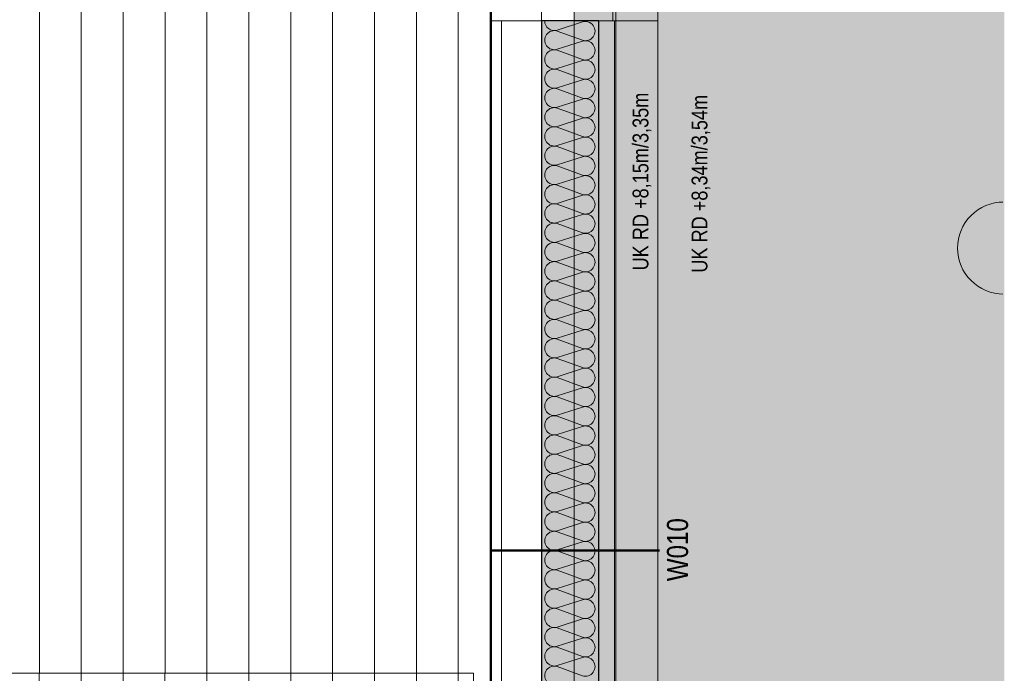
# Model space of a CAD drawing. Extents: x -620 to 300, y 62 to 1107.
# Tile 39 of 109: x -17 to 77, y 258 to 320. Entities that reach past the tile are written whole.
import ezdxf
from ezdxf.lldxf.tags import DXFTag

# ---------------------------------------------------------------- set-up
doc = ezdxf.new("R2010")
doc.units = 0
doc.layers.get('0').update_dxf_attribs({"lineweight": 35})
for name, color, linetype, lineweight, true_color in [('00_Beschriftung UZ', 3, 'Continuous', 13, 0x00ff00), ('30 -33 Aussenwände- 7 Fassade_ Elemente', 7, 'Continuous', 9, 0x00aacc), ('30 -35 Decken- 1 Konstruktion-Träger- Stahlbeton', 7, 'grob-A06G9G5Q8I', 13, 0x33aa00), ('30 -35 Decken- 2.2 Treppen Außen', 7, 'Continuous', 9, 0x009999), ('60- 61 allgemeine Ausstattung- 1 Möbel', 7, 'Continuous', 9, 0x00cccc), ('70 -75 Raumstempel- 1 Raumstempel', 1, 'Continuous', 50, 0xff0000), ('iwb_Layout BA_Markierung', 7, 'Continuous', 9, 0xbadcdc), ('iwb_Schraffur_ F90_feuerbestaendig', 1, 'Continuous', 13, 0xff0000)]:
    doc.layers.add(name, color=color, linetype=linetype, lineweight=lineweight, true_color=true_color)
for name, color, linetype, lineweight in [('60- 61 allgemeine Ausstattung- 4 Terrassen', 7, 'Continuous', 9), ('70 -71 Achsen- 1 Gebäudeachsen', 7, 'STRICHPUNKT2-A06G9G5P8I', 18), ('70 -75 Raumstempel- 3 Wandstempel', 7, 'Continuous', 50)]:
    doc.layers.add(name, color=color, linetype=linetype, lineweight=lineweight)
doc.layers.add('iwb_Schraffur_Unterzug', color=7, linetype='Continuous', lineweight=5, true_color=0xffffcc, plot=False)
doc.styles.get("Standard").update_dxf_attribs({"font": 'ARIALN.TTF'})
tags = doc.linetypes.add('grob-A06G9G5Q8I', pattern=[14, 3, -8, 3]).pattern_tags.tags
tags[8:9] = [DXFTag(74, 4), DXFTag(75, 0), DXFTag(340, '0'), DXFTag(46, 0.0), DXFTag(50, 0.0), DXFTag(44, 0.0), DXFTag(45, 0.0)]
tags[6:7] = [DXFTag(74, 4), DXFTag(75, 0), DXFTag(340, '0'), DXFTag(46, 0.0), DXFTag(50, 0.0), DXFTag(44, 0.0), DXFTag(45, 0.0)]
tags[4:5] = [DXFTag(74, 4), DXFTag(75, 0), DXFTag(340, '0'), DXFTag(46, 0.0), DXFTag(50, 0.0), DXFTag(44, 0.0), DXFTag(45, 0.0)]
tags = doc.linetypes.add('STRICHPUNKT2-A06G9G5P8I', pattern=[12.7, 6.35, -3.175, 0, -3.175]).pattern_tags.tags
tags[10:11] = [DXFTag(74, 4), DXFTag(75, 0), DXFTag(340, '0'), DXFTag(46, 0.0), DXFTag(50, 0.0), DXFTag(44, 0.0), DXFTag(45, 0.0)]
tags[8:9] = [DXFTag(74, 4), DXFTag(75, 0), DXFTag(340, '0'), DXFTag(46, 0.0), DXFTag(50, 0.0), DXFTag(44, 0.0), DXFTag(45, 0.0)]
tags[6:7] = [DXFTag(74, 4), DXFTag(75, 0), DXFTag(340, '0'), DXFTag(46, 0.0), DXFTag(50, 0.0), DXFTag(44, 0.0), DXFTag(45, 0.0)]
tags[4:5] = [DXFTag(74, 4), DXFTag(75, 0), DXFTag(340, '0'), DXFTag(46, 0.0), DXFTag(50, 0.0), DXFTag(44, 0.0), DXFTag(45, 0.0)]

# ---------------------------------------------------------------- blocks, each defined once
blk = doc.blocks.new('Polygon-A06G9G5J8I')
at = {"color": 0, "linetype": 'ByBlock', "lineweight": -2, "ltscale": 0.13}
blk.add_solid([(41.931, 78.088), (41.764, 1075.291), (76.601, 77.995), (76.601, 1075.291)], dxfattribs=at)
blk = doc.blocks.new('Referenz-A06G9G5R8I')
at = {"layer": '00_Beschriftung UZ', "color": 0, "linetype": 'Continuous', "lineweight": 0, "ltscale": 0.13}
for points in [[(40.851, 292.099), (43.522, 293.431), (40.853, 294.77)], [(46.192, 292.099), (43.522, 293.431), (46.191, 294.77)]]:
    blk.add_solid(points, dxfattribs=at)
at = {"layer": '30 -33 Aussenwände- 7 Fassade_ Elemente', "color": 0, "linetype": 'grob-A06G9G5Q8I', "ltscale": 0.13}
blk.add_line((27.582, 363.991), (27.582, 211.931), dxfattribs=at)
at = {"layer": '30 -33 Aussenwände- 7 Fassade_ Elemente', "color": 0, "linetype": 'Continuous', "ltscale": 0.13}
for p, q in [((32.422, 320.231), (32.422, 321.431)), ((39.222, 321.431), (39.222, 320.231)), ((27.582, 320.231), (27.582, 212.331)), ((43.522, 320.231), (27.582, 320.231)), ((39.382, 320.231), (27.582, 320.231)), ((28.582, 320.231), (28.582, 215.931)), ((32.422, 320.231), (28.582, 320.231)), ((39.222, 320.231), (32.422, 320.231)), ((32.422, 215.931), (32.422, 320.231)), ((33.922, 319.344), (36.322, 320.115)), ((39.382, 215.431), (39.382, 320.231)), ((36.322, 318.367), (33.922, 319.254)), ((33.922, 317.506), (36.322, 318.277)), ((36.322, 316.528), (33.922, 317.416)), ((33.922, 315.667), (36.322, 316.438)), ((36.322, 314.69), (33.922, 315.577)), ((33.922, 313.829), (36.322, 314.6)), ((36.322, 312.851), (33.922, 313.739)), ((33.922, 311.99), (36.322, 312.761)), ((36.322, 311.013), (33.922, 311.9)), ((33.922, 310.151), (36.322, 310.923)), ((36.322, 309.174), (33.922, 310.061)), ((33.922, 308.313), (36.322, 309.084)), ((36.322, 307.336), (33.922, 308.223)), ((33.922, 306.474), (36.322, 307.246)), ((36.322, 305.497), (33.922, 306.384)), ((33.922, 304.636), (36.322, 305.407)), ((36.322, 303.659), (33.922, 304.546)), ((33.922, 302.797), (36.322, 303.569)), ((36.322, 301.82), (33.922, 302.707)), ((33.922, 300.959), (36.322, 301.73)), ((36.322, 299.982), (33.922, 300.869)), ((33.922, 299.12), (36.322, 299.892)), ((36.322, 298.143), (33.922, 299.03)), ((33.922, 297.282), (36.322, 298.053)), ((36.322, 296.305), (33.922, 297.192)), ((33.922, 295.443), (36.322, 296.215)), ((36.322, 294.466), (33.922, 295.353)), ((33.922, 293.605), (36.322, 294.376)), ((36.322, 292.628), (33.922, 293.515)), ((33.922, 291.766), (36.322, 292.538)), ((36.322, 290.789), (33.922, 291.676)), ((33.922, 289.928), (36.322, 290.699)), ((36.322, 288.95), (33.922, 289.838)), ((33.922, 288.089), (36.322, 288.86)), ((36.322, 287.112), (33.922, 287.999)), ((33.922, 286.251), (36.322, 287.022)), ((36.322, 285.273), (33.922, 286.161)), ((33.922, 284.412), (36.322, 285.183)), ((36.322, 283.435), (33.922, 284.322)), ((33.922, 282.574), (36.322, 283.345)), ((36.322, 281.596), (33.922, 282.484)), ((33.922, 280.735), (36.322, 281.506)), ((36.322, 279.758), (33.922, 280.645)), ((33.922, 278.897), (36.322, 279.668)), ((36.322, 277.919), (33.922, 278.807)), ((33.922, 277.058), (36.322, 277.829)), ((36.322, 276.081), (33.922, 276.968)), ((33.922, 275.219), (36.322, 275.991)), ((36.322, 274.242), (33.922, 275.129)), ((33.922, 273.381), (36.322, 274.152)), ((36.322, 272.404), (33.922, 273.291)), ((33.922, 271.542), (36.322, 272.314)), ((36.322, 270.565), (33.922, 271.452)), ((33.922, 269.704), (36.322, 270.475)), ((36.322, 268.727), (33.922, 269.614)), ((33.922, 267.865), (36.322, 268.637)), ((36.322, 266.888), (33.922, 267.775)), ((33.922, 266.027), (36.322, 266.798)), ((36.322, 265.05), (33.922, 265.937)), ((33.922, 264.188), (36.322, 264.96)), ((36.322, 263.211), (33.922, 264.098)), ((33.922, 262.35), (36.322, 263.121)), ((36.322, 261.373), (33.922, 262.26)), ((33.922, 260.511), (36.322, 261.283)), ((36.322, 259.534), (33.922, 260.421)), ((33.922, 258.673), (36.322, 259.444)), ((36.322, 257.696), (33.922, 258.583))]:
    blk.add_line(p, q, dxfattribs=at)
at = {"layer": '30 -33 Aussenwände- 7 Fassade_ Elemente', "color": 0, "linetype": 'Continuous', "lineweight": -2, "ltscale": 0.25}
for p, q in [((32.422, 320.231), (32.422, 210.931)), ((37.882, 320.231), (32.422, 320.231)), ((37.882, 215.431), (37.882, 320.231))]:
    blk.add_line(p, q, dxfattribs=at)
at = {"layer": '30 -33 Aussenwände- 7 Fassade_ Elemente', "color": 0, "linetype": 'Continuous', "ltscale": 0.13}
for centre, major_axis, end_param in [((33.64, 320.218), (-0.918, 0.013), 1.896254), ((36.604, 319.241), (-0.282, -0.874), 3.765224), ((33.64, 318.38), (0.282, 0.874), 3.764652), ((36.604, 317.403), (-0.282, -0.874), 3.765224), ((33.64, 316.541), (0.282, 0.874), 3.764652), ((36.604, 315.564), (-0.282, -0.874), 3.765224), ((33.64, 314.703), (0.282, 0.874), 3.764652), ((36.604, 313.726), (-0.282, -0.874), 3.765224), ((33.64, 312.864), (0.282, 0.874), 3.764652), ((36.604, 311.887), (-0.282, -0.874), 3.765224), ((33.64, 311.026), (0.282, 0.874), 3.764652), ((36.604, 310.049), (-0.282, -0.874), 3.765224), ((33.64, 309.187), (0.282, 0.874), 3.764652), ((36.604, 308.21), (-0.282, -0.874), 3.765224), ((33.64, 307.349), (0.282, 0.874), 3.764652), ((33.64, 305.51), (0.282, 0.874), 3.764652), ((36.604, 306.371), (-0.282, -0.874), 3.765224), ((33.64, 303.672), (0.282, 0.874), 3.764652), ((36.604, 304.533), (-0.282, -0.874), 3.765224), ((36.604, 302.694), (-0.282, -0.874), 3.765224), ((33.64, 301.833), (0.282, 0.874), 3.764652), ((36.604, 300.856), (-0.282, -0.874), 3.765224), ((33.64, 299.995), (0.282, 0.874), 3.764652), ((36.604, 299.017), (-0.282, -0.874), 3.765224), ((33.64, 298.156), (0.282, 0.874), 3.764652), ((36.604, 297.179), (-0.282, -0.874), 3.765224), ((33.64, 296.318), (0.282, 0.874), 3.764652), ((36.604, 295.34), (-0.282, -0.874), 3.765224), ((33.64, 294.479), (0.282, 0.874), 3.764652), ((36.604, 293.502), (-0.282, -0.874), 3.765224), ((33.64, 292.64), (0.282, 0.874), 3.764652), ((36.604, 291.663), (-0.282, -0.874), 3.765224), ((33.64, 290.802), (0.282, 0.874), 3.764652), ((36.604, 289.825), (-0.282, -0.874), 3.765224), ((33.64, 288.963), (0.282, 0.874), 3.764652), ((36.604, 287.986), (-0.282, -0.874), 3.765224), ((33.64, 287.125), (0.282, 0.874), 3.764652), ((36.604, 286.148), (-0.282, -0.874), 3.765224), ((33.64, 285.286), (0.282, 0.874), 3.764652), ((36.604, 284.309), (-0.282, -0.874), 3.765224), ((33.64, 283.448), (0.282, 0.874), 3.764652), ((36.604, 282.471), (-0.282, -0.874), 3.765224), ((33.64, 281.609), (0.282, 0.874), 3.764652), ((36.604, 280.632), (-0.282, -0.874), 3.765224), ((33.64, 279.771), (0.282, 0.874), 3.764652), ((36.604, 278.794), (-0.282, -0.874), 3.765224), ((33.64, 277.932), (0.282, 0.874), 3.764652), ((36.604, 276.955), (-0.282, -0.874), 3.765224), ((33.64, 276.094), (0.282, 0.874), 3.764652), ((36.604, 275.117), (-0.282, -0.874), 3.765224), ((33.64, 274.255), (0.282, 0.874), 3.764652), ((36.604, 273.278), (-0.282, -0.874), 3.765224), ((33.64, 272.417), (0.282, 0.874), 3.764652), ((36.604, 271.439), (-0.282, -0.874), 3.765224), ((33.64, 270.578), (0.282, 0.874), 3.764652), ((36.604, 269.601), (-0.282, -0.874), 3.765224), ((33.64, 268.74), (0.282, 0.874), 3.764652), ((36.604, 267.762), (-0.282, -0.874), 3.765224), ((33.64, 266.901), (0.282, 0.874), 3.764652), ((33.64, 265.063), (0.282, 0.874), 3.764652), ((36.604, 265.924), (-0.282, -0.874), 3.765224), ((33.64, 263.224), (0.282, 0.874), 3.764652), ((36.604, 264.085), (-0.282, -0.874), 3.765224), ((36.604, 262.247), (-0.282, -0.874), 3.765224), ((33.64, 261.386), (0.282, 0.874), 3.764652), ((36.604, 260.408), (-0.282, -0.874), 3.765224), ((33.64, 259.547), (0.282, 0.874), 3.764652), ((36.604, 258.57), (-0.282, -0.874), 3.765224), ((33.64, 257.708), (0.282, 0.874), 3.764652)]:
    blk.add_ellipse(centre, major_axis=major_axis, ratio=1, start_param=0, end_param=end_param, dxfattribs=at)
at = {"layer": '30 -35 Decken- 1 Konstruktion-Träger- Stahlbeton', "color": 0}
for p, q in [((35.522, 214.931), (35.522, 596.931)), ((43.522, 214.931), (43.522, 596.931)), ((35.522, 371.931), (35.522, 214.931)), ((43.522, 371.931), (43.522, 214.931))]:
    blk.add_line(p, q, dxfattribs=at)
at = {"layer": '30 -35 Decken- 2.2 Treppen Außen', "color": 0, "linetype": 'grob-A06G9G5Q8I', "ltscale": 0.13}
for p, q in [((25.922, 257.931), (-100.477, 257.931)), ((25.922, 209.931), (25.922, 257.931)), ((25.922, 253.931), (25.922, 257.931))]:
    blk.add_line(p, q, dxfattribs=at)
at = {"layer": '60- 61 allgemeine Ausstattung- 1 Möbel', "color": 0, "linetype": 'Continuous', "ltscale": 0.13}
for p, q in [((74.847, 302.59), (75.253, 302.735)), ((75.253, 302.735), (75.671, 302.84)), ((75.671, 302.84), (76.098, 302.903)), ((76.098, 302.903), (76.472, 302.922)), ((73.422, 301.638), (73.741, 301.927)), ((73.741, 301.927), (74.088, 302.184)), ((74.088, 302.184), (74.458, 302.406)), ((74.458, 302.406), (74.847, 302.59)), ((72.654, 300.602), (72.876, 300.972)), ((72.876, 300.972), (73.132, 301.318)), ((73.132, 301.318), (73.422, 301.638)), ((72.324, 299.806), (72.47, 300.212)), ((72.47, 300.212), (72.654, 300.602)), ((72.135, 298.531), (72.156, 298.962)), ((72.156, 298.962), (72.22, 299.388)), ((72.22, 299.388), (72.324, 299.806)), ((72.156, 298.101), (72.135, 298.531)), ((72.22, 297.674), (72.156, 298.101)), ((72.324, 297.256), (72.22, 297.674)), ((72.47, 296.85), (72.324, 297.256)), ((72.654, 296.46), (72.47, 296.85)), ((72.876, 296.09), (72.654, 296.46)), ((73.132, 295.744), (72.876, 296.09)), ((73.422, 295.425), (73.132, 295.744)), ((73.741, 295.135), (73.422, 295.425)), ((74.088, 294.878), (73.741, 295.135)), ((74.458, 294.657), (74.088, 294.878)), ((74.847, 294.472), (74.458, 294.657)), ((75.253, 294.327), (74.847, 294.472)), ((75.671, 294.222), (75.253, 294.327)), ((76.098, 294.159), (75.671, 294.222)), ((76.472, 294.141), (76.098, 294.159))]:
    blk.add_line(p, q, dxfattribs=at)
at = {"layer": '60- 61 allgemeine Ausstattung- 4 Terrassen', "color": 0}
for p, q in [((-15.528, 257.931), (-15.528, 363.991)), ((-11.528, 257.931), (-11.528, 363.991)), ((-7.528, 257.931), (-7.528, 363.991)), ((-3.528, 257.931), (-3.528, 363.991)), ((0.472, 257.931), (0.472, 363.991)), ((4.472, 257.931), (4.472, 363.991)), ((8.472, 257.931), (8.472, 363.991)), ((12.472, 257.931), (12.472, 363.991)), ((16.472, 257.931), (16.472, 363.991)), ((20.472, 257.931), (20.472, 363.991)), ((24.472, 257.931), (24.472, 363.991)), ((-15.535, 209.924), (-15.535, 257.931)), ((-11.535, 209.924), (-11.535, 257.931)), ((-7.535, 209.924), (-7.535, 257.931)), ((-3.535, 209.923), (-3.535, 257.931)), ((0.465, 209.923), (0.465, 257.931)), ((4.465, 209.923), (4.465, 257.931)), ((8.465, 209.923), (8.465, 257.931)), ((12.465, 209.922), (12.465, 257.931)), ((16.465, 209.922), (16.465, 257.931)), ((20.465, 209.922), (20.465, 257.931)), ((24.465, 209.921), (24.465, 257.931))]:
    blk.add_line(p, q, dxfattribs=at)
at = {"layer": '70 -71 Achsen- 1 Gebäudeachsen', "color": 0, "linetype": 'STRICHPUNKT2-A06G9G5P8I', "ltscale": 0.18}
blk.add_line((39.522, 1075.871), (39.522, 76.431), dxfattribs=at)
at = {"layer": '70 -75 Raumstempel- 1 Raumstempel', "color": 0, "linetype": 'Continuous', "ltscale": 0.5}
blk.add_line((27.582, 211.731), (27.582, 363.991), dxfattribs=at)
at = {"layer": '70 -75 Raumstempel- 3 Wandstempel', "color": 0, "linetype": 'Continuous', "ltscale": 0.5}
blk.add_line((43.677, 269.661), (27.582, 269.661), dxfattribs=at)
at = {"layer": '00_Beschriftung UZ', "color": 0, "linetype": 'Continuous', "lineweight": 5, "ltscale": 0.13, "char_height": 1.51033, "attachment_point": 1, "rotation": 90}
for s, insert in [('{\\fArial Narrow;UK RD +8,15m/3,35m}', (41.111, 296.397)), ('{\\fArial Narrow;UK RD +8,34m/3,54m}', (46.746, 296.183))]:
    blk.add_mtext(s, dxfattribs=dict(at, insert=insert))
at = {"layer": '70 -75 Raumstempel- 3 Wandstempel', "color": 0, "linetype": 'Continuous', "ltscale": 0.5, "insert": (44.393, 266.719), "char_height": 2.01377, "attachment_point": 1, "rotation": 90}
blk.add_mtext('{\\fArial Narrow;W010}', dxfattribs=at)
blk = doc.blocks.new('Referenz-A06G9G5T8I')
at = {"layer": 'iwb_Schraffur_ F90_feuerbestaendig', "linetype": 'Continuous', "ltscale": 0.13}
blk.add_solid([(36.884, 320.16), (36.884, 206.431), (32.424, 320.16), (32.424, 206.431)], dxfattribs=at)
at = {"layer": 'iwb_Schraffur_Unterzug', "linetype": 'Continuous', "ltscale": 0.13}
blk.add_solid([(35.522, 215.431), (35.522, 596.931), (43.522, 215.431), (43.522, 596.931)], dxfattribs=at)

msp = doc.modelspace()

# ---------------------------------------------------------------- block references
at = {"color": 8, "lineweight": 25, "ltscale": 0.25, "true_color": 0x808080}
for name in ['Referenz-A06G9G5R8I', 'Referenz-A06G9G5T8I']:
    msp.add_blockref(name, (0, 0), dxfattribs=at)
at = {"layer": 'iwb_Layout BA_Markierung', "ltscale": 0.13}
msp.add_blockref('Polygon-A06G9G5J8I', (0, 0), dxfattribs=at)

doc.saveas('drawing.dxf')
